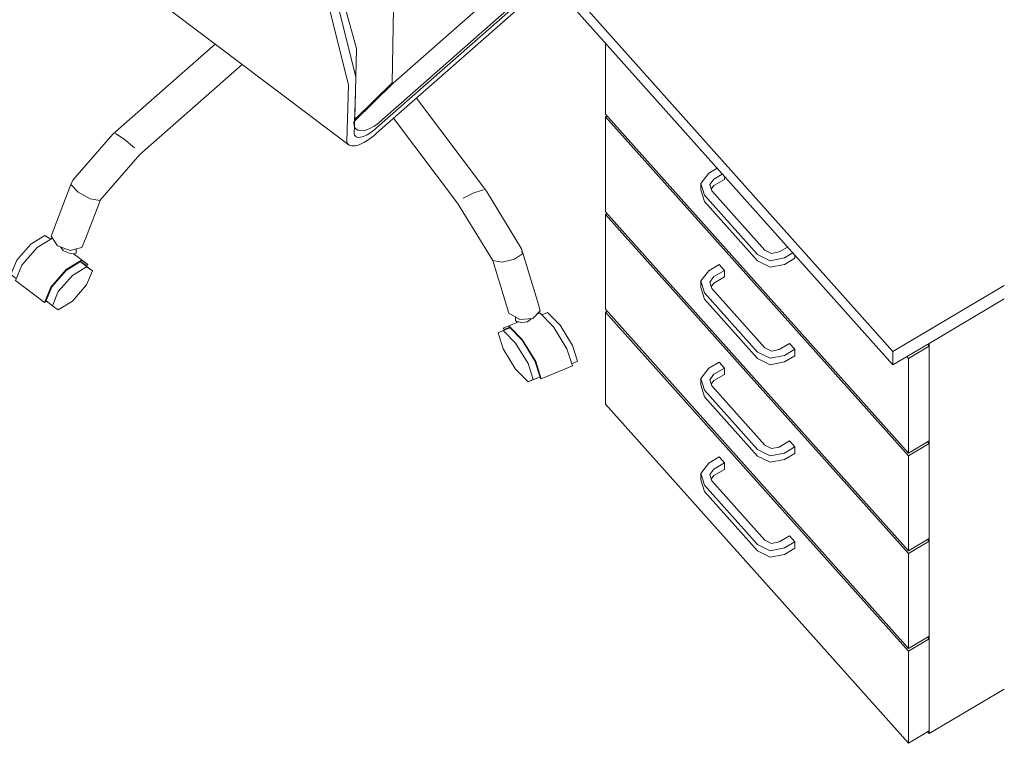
# Model space of a CAD drawing. Header units: millimetres. Extents: x -36631 to 27388, y -24993 to 6945.
# Tile 78 of 256: x -8008 to -7196, y -20493 to -19896. Entities that reach past the tile are written whole.
import ezdxf

# ---------------------------------------------------------------- set-up
doc = ezdxf.new("R2010")
doc.units = ezdxf.units.MM
doc.header["$MEASUREMENT"] = 0
doc.layers.add('Nuevo_09_EI_Mobiliari general', color=7, linetype='Continuous')
doc.layers.add('Nuevo_09_EI_Mobiliari general_Pluma_Nº__1', color=7, linetype='Continuous', lineweight=5)

# ---------------------------------------------------------------- blocks, each defined once
blk = doc.blocks.new('Elem Sección_152_1')
at = {"layer": 'Nuevo_09_EI_Mobiliari general_Pluma_Nº__1', "color": 7, "linetype": 'Continuous', "lineweight": 5}
for p, q in [((-7287.82, -20169.77), (-8947.84, -18312.22)), ((-7287.82, -20180.86), (-8947.84, -18323.3)), ((-7524.63, -19974.23), (-7524.63, -19915.87)), ((-7274.95, -20253.62), (-7524.63, -19974.23)), ((-7524.63, -19976.45), (-7523.34, -19975.68)), ((-7274.95, -20255.84), (-7524.63, -19976.45)), ((-7524.63, -20054.62), (-7524.63, -19976.45)), ((-7439.58, -20022.8), (-7432.71, -20018.73)), ((-7445.94, -20031.26), (-7439.58, -20022.8)), ((-7435.21, -20027.69), (-7438.61, -20032.2)), ((-7428.34, -20023.62), (-7435.21, -20027.69)), ((-7426.63, -20027.93), (-7426.63, -20025.54)), ((-7443.09, -20040.9), (-7445.94, -20031.26)), ((-7445.94, -20036.58), (-7445.94, -20031.26)), ((-7438.61, -20032.2), (-7437.09, -20037.34)), ((-7435.21, -20033.01), (-7437.48, -20036.02)), ((-7426.63, -20027.93), (-7435.21, -20033.01)), ((-7443.09, -20046.22), (-7445.94, -20036.58)), ((-7399.4, -20089.79), (-7443.09, -20040.9)), ((-7437.09, -20037.34), (-7393.39, -20086.24)), ((-7399.4, -20095.11), (-7443.09, -20046.22)), ((-7274.95, -20334.01), (-7524.63, -20054.62)), ((-7524.63, -20056.84), (-7523.34, -20056.07)), ((-7274.95, -20336.23), (-7524.63, -20056.84)), ((-7524.63, -20135), (-7524.63, -20056.84)), ((-7381.53, -20087.76), (-7374.66, -20083.69)), ((-7389.01, -20094.97), (-7399.4, -20089.79)), ((-7393.39, -20086.24), (-7387.85, -20089)), ((-7377.16, -20092.65), (-7389.01, -20094.97)), ((-7387.85, -20089), (-7381.53, -20087.76)), ((-7370.29, -20088.58), (-7377.16, -20092.65)), ((-7368.58, -20092.89), (-7368.58, -20090.49)), ((-7439.58, -20103.18), (-7431, -20098.1)), ((-7431, -20098.1), (-7426.63, -20102.99)), ((-7389.01, -20100.29), (-7399.4, -20095.11)), ((-7377.16, -20097.97), (-7389.01, -20100.29)), ((-7368.58, -20092.89), (-7377.16, -20097.97)), ((-7445.94, -20111.64), (-7439.58, -20103.18)), ((-7435.21, -20108.07), (-7438.61, -20112.59)), ((-7426.63, -20102.99), (-7435.21, -20108.07)), ((-7426.63, -20108.31), (-7435.21, -20113.4)), ((-7426.63, -20108.31), (-7426.63, -20102.99)), ((-7443.09, -20121.29), (-7445.94, -20111.64)), ((-7445.94, -20116.97), (-7445.94, -20111.64)), ((-7443.09, -20126.61), (-7445.94, -20116.97)), ((-7438.61, -20112.59), (-7437.09, -20117.73)), ((-7435.21, -20113.4), (-7437.48, -20116.41)), ((-7195.84, -20115.3), (-7287.82, -20169.77)), ((-7399.4, -20170.18), (-7443.09, -20121.29)), ((-7437.09, -20117.73), (-7393.39, -20166.62)), ((-7399.4, -20175.5), (-7443.09, -20126.61)), ((-7195.84, -20126.39), (-7257.79, -20163.07)), ((-7274.95, -20414.4), (-7524.63, -20135)), ((-7524.63, -20137.22), (-7523.34, -20136.45)), ((-7274.95, -20416.62), (-7524.63, -20137.22)), ((-7524.63, -20213.17), (-7524.63, -20137.22)), ((-7381.53, -20168.14), (-7372.95, -20163.06)), ((-7372.95, -20163.06), (-7368.58, -20167.95)), ((-7257.79, -20163.07), (-7287.82, -20180.86)), ((-7257.79, -20165.29), (-7274.95, -20175.46)), ((-7259.08, -20163.84), (-7257.79, -20165.29)), ((-7257.79, -20165.29), (-7257.79, -20163.07)), ((-7257.79, -20243.46), (-7257.79, -20165.29)), ((-7389.01, -20175.36), (-7399.4, -20170.18)), ((-7393.39, -20166.62), (-7387.85, -20169.38)), ((-7377.16, -20173.03), (-7389.01, -20175.36)), ((-7387.85, -20169.38), (-7381.53, -20168.14)), ((-7368.58, -20167.95), (-7377.16, -20173.03)), ((-7368.58, -20173.27), (-7377.16, -20178.36)), ((-7368.58, -20173.27), (-7368.58, -20167.95)), ((-7287.82, -20180.86), (-7287.82, -20169.77)), ((-7439.58, -20183.57), (-7431, -20178.49)), ((-7431, -20178.49), (-7426.63, -20183.38)), ((-7389.01, -20180.68), (-7399.4, -20175.5)), ((-7377.16, -20178.36), (-7389.01, -20180.68)), ((-7274.95, -20175.46), (-7276.25, -20174.01)), ((-7274.95, -20253.62), (-7274.95, -20175.46)), ((-7445.94, -20192.03), (-7439.58, -20183.57)), ((-7435.21, -20188.46), (-7438.61, -20192.97)), ((-7426.63, -20183.38), (-7435.21, -20188.46)), ((-7426.63, -20188.7), (-7435.21, -20193.78)), ((-7426.63, -20188.7), (-7426.63, -20183.38)), ((-7443.09, -20201.67), (-7445.94, -20192.03)), ((-7445.94, -20197.35), (-7445.94, -20192.03)), ((-7443.09, -20206.99), (-7445.94, -20197.35)), ((-7438.61, -20192.97), (-7437.09, -20198.11)), ((-7435.21, -20193.78), (-7437.48, -20196.79)), ((-7437.09, -20198.11), (-7393.39, -20247.01)), ((-7399.4, -20250.57), (-7443.09, -20201.67)), ((-7274.95, -20492.57), (-7524.63, -20213.17)), ((-7399.4, -20255.89), (-7443.09, -20206.99)), ((-7393.39, -20247.01), (-7387.85, -20249.77)), ((-7381.53, -20248.53), (-7372.95, -20243.45)), ((-7372.95, -20243.45), (-7368.58, -20248.34)), ((-7257.79, -20243.46), (-7274.95, -20253.62)), ((-7257.79, -20245.68), (-7274.95, -20255.84)), ((-7259.08, -20244.23), (-7257.79, -20245.68)), ((-7257.79, -20245.68), (-7257.79, -20243.46)), ((-7257.79, -20323.85), (-7257.79, -20245.68)), ((-7389.01, -20255.74), (-7399.4, -20250.57)), ((-7377.16, -20253.42), (-7389.01, -20255.74)), ((-7387.85, -20249.77), (-7381.53, -20248.53)), ((-7368.58, -20248.34), (-7377.16, -20253.42)), ((-7368.58, -20253.66), (-7377.16, -20258.74)), ((-7368.58, -20253.66), (-7368.58, -20248.34)), ((-7445.94, -20270.2), (-7439.58, -20261.74)), ((-7439.58, -20261.74), (-7431, -20256.66)), ((-7426.63, -20261.55), (-7435.21, -20266.63)), ((-7431, -20256.66), (-7426.63, -20261.55)), ((-7426.63, -20266.87), (-7426.63, -20261.55)), ((-7389.01, -20261.06), (-7399.4, -20255.89)), ((-7377.16, -20258.74), (-7389.01, -20261.06)), ((-7274.95, -20334.01), (-7274.95, -20255.84)), ((-7443.09, -20279.84), (-7445.94, -20270.2)), ((-7445.94, -20275.52), (-7445.94, -20270.2)), ((-7435.21, -20266.63), (-7438.61, -20271.14)), ((-7438.61, -20271.14), (-7437.09, -20276.28)), ((-7426.63, -20266.87), (-7435.21, -20271.95)), ((-7443.09, -20285.16), (-7445.94, -20275.52)), ((-7435.21, -20271.95), (-7437.48, -20274.96)), ((-7437.09, -20276.28), (-7393.39, -20325.18)), ((-7399.4, -20328.74), (-7443.09, -20279.84)), ((-7399.4, -20334.06), (-7443.09, -20285.16)), ((-7393.39, -20325.18), (-7387.85, -20327.94)), ((-7387.85, -20327.94), (-7381.53, -20326.7)), ((-7381.53, -20326.7), (-7372.95, -20321.62)), ((-7368.58, -20326.51), (-7377.16, -20331.59)), ((-7372.95, -20321.62), (-7368.58, -20326.51)), ((-7368.58, -20331.83), (-7368.58, -20326.51)), ((-7257.79, -20323.85), (-7274.95, -20334.01)), ((-7257.79, -20326.06), (-7274.95, -20336.23)), ((-7259.08, -20324.61), (-7257.79, -20326.06)), ((-7257.79, -20484.62), (-7257.79, -20323.85)), ((-7389.01, -20333.91), (-7399.4, -20328.74)), ((-7389.01, -20339.23), (-7399.4, -20334.06)), ((-7377.16, -20331.59), (-7389.01, -20333.91)), ((-7368.58, -20331.83), (-7377.16, -20336.91)), ((-7274.95, -20414.4), (-7274.95, -20336.23)), ((-7377.16, -20336.91), (-7389.01, -20339.23)), ((-7257.79, -20404.23), (-7274.95, -20414.4)), ((-7257.79, -20406.45), (-7274.95, -20416.62)), ((-7259.08, -20405), (-7257.79, -20406.45)), ((-7274.95, -20492.57), (-7274.95, -20416.62)), ((-7195.84, -20447.94), (-7257.79, -20484.62)), ((-7257.79, -20482.4), (-7274.95, -20492.57)), ((-7257.79, -20484.62), (-7259.08, -20483.17))]:
    blk.add_line(p, q, dxfattribs=at)
blk = doc.blocks.new('Elem Sección_154_1')
at = {"layer": 'Nuevo_09_EI_Mobiliari general_Pluma_Nº__1', "color": 7, "linetype": 'Continuous', "lineweight": 5}
for p, q in [((-8146.6, -19537.45), (-8116.08, -19507.38)), ((-7742.03, -19789.13), (-8116.08, -19507.38)), ((-7995.6, -19598.13), (-7890.89, -19506.03)), ((-8127.57, -19559.95), (-8146.6, -19537.45)), ((-7772.55, -19819.2), (-8146.6, -19537.45)), ((-8155.43, -19549.51), (-8149.2, -19543.66)), ((-7775.15, -19825.41), (-8149.2, -19543.66)), ((-8132.34, -19580.67), (-8155.43, -19549.51)), ((-7781.37, -19831.27), (-8155.43, -19549.51)), ((-8110.6, -19668.49), (-8132.34, -19580.67)), ((-8112.06, -19714.76), (-8110.6, -19668.49)), ((-8111.59, -19716.29), (-8112.06, -19714.76)), ((-8110.09, -19717.9), (-8111.59, -19716.29)), ((-7736.04, -19999.65), (-8110.09, -19717.9)), ((-8101, -19757.32), (-8108.82, -19762.22)), ((-8104.44, -19758.43), (-8105.2, -19759.95)), ((-8097.22, -19753.91), (-8104.44, -19758.43)), ((-8082.12, -19761.8), (-8101, -19757.32)), ((-8079.79, -19758.05), (-8097.22, -19753.91)), ((-8080.35, -19769.2), (-8060.81, -19755.02)), ((-8071.66, -19762.89), (-8079.79, -19758.05)), ((-8055.36, -19759.12), (-8055.43, -19760.41)), ((-8108.82, -19762.22), (-8119.66, -19783.86)), ((-8075.54, -19765.72), (-8082.12, -19761.8)), ((-8055.43, -19760.41), (-8049.52, -19769.52)), ((-8080.35, -19769.2), (-8080, -19778.25)), ((-8053.64, -19782.43), (-8040.39, -19772.81)), ((-8049.52, -19769.52), (-8040.66, -19772.75)), ((-8040.66, -19772.75), (-8035.72, -19773.92)), ((-8117.22, -19783.94), (-8119.93, -19789.36)), ((-8111.84, -19778.97), (-8119.66, -19783.86)), ((-8119.66, -19783.86), (-8118.12, -19784.5)), ((-8118.12, -19784.5), (-8110.75, -19779.89)), ((-8092.96, -19783.45), (-8111.84, -19778.97)), ((-8110.75, -19779.89), (-8092.96, -19784.12)), ((-8074.07, -19794.69), (-8092.96, -19783.45)), ((-8092.96, -19784.12), (-8075.16, -19794.71)), ((-8080, -19778.25), (-8072.03, -19785.87)), ((-8061.11, -19787.6), (-8053.64, -19782.43)), ((-8055.41, -19784.46), (-8055.78, -19783.91)), ((-8112.71, -19784.84), (-8119.93, -19789.36)), ((-8119.93, -19789.36), (-8112.71, -19799.89)), ((-8095.28, -19788.98), (-8112.71, -19784.84)), ((-8077.85, -19799.35), (-8095.28, -19788.98)), ((-8073, -19785.01), (-8071.07, -19787.61)), ((-8072.03, -19785.87), (-8061.11, -19787.6)), ((-8070.59, -19788.27), (-8069.32, -19789.98)), ((-8069.32, -19789.98), (-8064.28, -19793.64)), ((-8055.41, -19784.46), (-8066.25, -19806.1)), ((-8060.83, -19795.28), (-8060.83, -19787.4)), ((-7772.55, -19819.2), (-7742.03, -19789.13)), ((-7742.03, -19789.13), (-7720.45, -19814.04)), ((-8112.71, -19799.89), (-8095.28, -19810.27)), ((-8070.63, -19809.89), (-8077.85, -19799.35)), ((-8075.16, -19794.71), (-8067.79, -19805.46)), ((-8066.25, -19806.1), (-8074.07, -19794.69)), ((-8064.28, -19793.64), (-8060.83, -19795.28)), ((-8068.15, -19804.94), (-8070.63, -19809.89)), ((-8067.79, -19805.46), (-8066.25, -19806.1)), ((-8095.28, -19810.27), (-8077.85, -19814.41)), ((-8077.85, -19814.41), (-8070.63, -19809.89)), ((-7720.45, -19814.04), (-7699.37, -19887.27)), ((-7750.83, -19844.88), (-7772.55, -19819.2)), ((-7781.37, -19831.27), (-7775.15, -19825.41)), ((-7758.29, -19862.42), (-7781.37, -19831.27)), ((-7775.15, -19825.41), (-7752.1, -19856.49)), ((-7729.92, -19920.04), (-7750.83, -19844.88)), ((-7699.7, -19948.63), (-7585.3, -19847.99)), ((-7752.1, -19856.49), (-7730.51, -19943.64)), ((-7736.55, -19950.24), (-7758.29, -19862.42)), ((-7713.36, -19985.47), (-7572.87, -19861.9)), ((-7570.65, -19864.38), (-7713.36, -19989.91)), ((-7574.2, -19860.41), (-7713.22, -19982.69)), ((-7699.37, -19887.27), (-7700.66, -19948.31)), ((-7930.78, -19990.62), (-7846.47, -19916.47)), ((-7731.39, -19978.58), (-7729.92, -19920.04)), ((-7908.49, -20007.41), (-7824.18, -19933.26)), ((-7730.39, -19944.11), (-7731.05, -19965.06)), ((-7730.51, -19943.64), (-7730.39, -19944.11)), ((-7738.01, -19996.51), (-7736.55, -19950.24)), ((-7731.61, -19980.06), (-7699.7, -19948.63)), ((-7700.66, -19948.31), (-7731.39, -19978.58)), ((-7622.83, -20037.76), (-7680.62, -19961.11)), ((-7731.05, -19965.06), (-7731.52, -19979.97)), ((-7646.68, -20047.49), (-7699.36, -19977.6)), ((-7732.04, -19980.88), (-7731.92, -19980.37)), ((-7731.76, -19983.9), (-7732.04, -19980.88)), ((-7731.92, -19980.37), (-7731.61, -19980.06)), ((-7731.65, -19984.13), (-7731.85, -19990.43)), ((-7730.7, -19986.13), (-7731.76, -19983.9)), ((-7730.7, -19986.14), (-7731.69, -19985.39)), ((-7731.52, -19979.97), (-7731.65, -19984.13)), ((-7728.87, -19987.51), (-7730.7, -19986.13)), ((-7719.51, -19986.31), (-7723.19, -19987.6)), ((-7715.42, -19984.16), (-7719.51, -19986.31)), ((-7718.22, -19989.34), (-7714.99, -19986.91)), ((-7713.22, -19982.69), (-7715.42, -19984.16)), ((-7714.99, -19986.91), (-7713.36, -19985.47)), ((-7963.74, -20028.46), (-7930.78, -19990.62)), ((-7928.76, -19990.11), (-7921.4, -19994.81)), ((-7921.4, -19994.81), (-7913.01, -20001.98)), ((-7731.85, -19990.43), (-7731.49, -19991.57)), ((-7731.49, -19991.57), (-7730.37, -19992.78)), ((-7730.37, -19992.78), (-7728.74, -19993.35)), ((-7726.35, -19988.01), (-7728.87, -19987.51)), ((-7728.74, -19993.35), (-7726.63, -19993.29)), ((-7726.63, -19993.29), (-7724.13, -19992.58)), ((-7723.19, -19987.6), (-7726.35, -19988.01)), ((-7724.13, -19992.58), (-7721.29, -19991.25)), ((-7719.84, -19995.07), (-7723.94, -19997.61)), ((-7721.29, -19991.25), (-7718.22, -19989.34)), ((-7715.54, -19991.83), (-7719.84, -19995.07)), ((-7713.36, -19989.91), (-7715.54, -19991.83)), ((-7737.53, -19998.04), (-7738.01, -19996.51)), ((-7736.04, -19999.65), (-7737.53, -19998.04)), ((-7733.86, -20000.42), (-7736.04, -19999.65)), ((-7731.06, -20000.33), (-7733.86, -20000.42)), ((-7727.71, -19999.38), (-7731.06, -20000.33)), ((-7723.94, -19997.61), (-7727.71, -19999.38)), ((-7941.46, -20045.25), (-7908.49, -20007.41)), ((-7981.81, -20074.65), (-7965.41, -20032.16)), ((-7963.74, -20028.46), (-7965.41, -20032.16)), ((-7965.41, -20032.16), (-7959.57, -20038.61)), ((-7959.57, -20038.61), (-7949.65, -20044.03)), ((-7949.65, -20044.03), (-7941.46, -20045.25)), ((-7642.08, -20043.45), (-7633.2, -20038.93)), ((-7633.2, -20038.93), (-7625.22, -20036.57)), ((-7593.82, -20085.09), (-7622.83, -20037.76)), ((-7953.45, -20076.92), (-7941.03, -20044.76)), ((-7617.66, -20094.81), (-7646.68, -20047.49)), ((-7986.85, -20074.07), (-7998.49, -20081.19)), ((-7980.74, -20076.46), (-7993.34, -20084.18)), ((-7982.11, -20077.3), (-7986.85, -20074.07)), ((-7981.81, -20074.65), (-7976.54, -20082.57)), ((-7980.49, -20076.63), (-7980.74, -20076.46)), ((-7998.49, -20081.19), (-8010.12, -20094.54)), ((-7993.34, -20084.18), (-8005.95, -20098.64)), ((-7976.54, -20082.57), (-7966.05, -20086.52)), ((-7974.04, -20083.52), (-7971.74, -20086.59)), ((-7966.05, -20086.52), (-7956.48, -20084.18)), ((-7956.48, -20084.18), (-7953.45, -20076.92)), ((-7971.74, -20086.59), (-7966.9, -20088.81)), ((-7966.9, -20088.81), (-7964.59, -20089.01)), ((-7964.01, -20089.06), (-7962.48, -20089.19)), ((-7963.46, -20089.11), (-7951.51, -20098.1)), ((-7962.48, -20089.19), (-7961.08, -20088.7)), ((-7961.08, -20088.7), (-7961.08, -20085.31)), ((-7599.61, -20093.72), (-7592.97, -20089.18)), ((-7592.97, -20089.18), (-7593.82, -20085.09)), ((-7580.6, -20128.35), (-7593.82, -20085.09)), ((-8010.12, -20094.54), (-8014.94, -20106.31)), ((-8005.95, -20098.64), (-8011.17, -20111.39)), ((-7956.73, -20094.54), (-7969.34, -20102.25)), ((-7969.34, -20102.92), (-7957.46, -20095.65)), ((-7952.56, -20099.9), (-7964.2, -20107.02)), ((-7957.62, -20095.75), (-7947.74, -20103.19)), ((-7957.46, -20095.65), (-7952.54, -20099.01)), ((-7951.51, -20098.1), (-7956.73, -20094.54)), ((-7947.74, -20103.19), (-7952.56, -20099.9)), ((-7952.54, -20099.01), (-7951.51, -20098.1)), ((-7617.66, -20094.81), (-7609.83, -20096.05)), ((-7604.44, -20138.07), (-7617.66, -20094.81)), ((-7609.83, -20096.05), (-7599.61, -20093.72)), ((-8014.94, -20106.31), (-8010.47, -20109.68)), ((-7969.34, -20102.25), (-7981.95, -20116.72)), ((-7981.22, -20116.55), (-7969.34, -20102.92)), ((-7964.2, -20107.02), (-7975.83, -20120.37)), ((-7952.56, -20114.95), (-7947.74, -20103.19)), ((-8011.17, -20111.39), (-7987.17, -20129.47)), ((-7981.95, -20116.72), (-7987.17, -20129.47)), ((-7986.14, -20128.56), (-7981.22, -20116.55)), ((-7964.2, -20128.3), (-7952.56, -20114.95)), ((-7975.83, -20120.37), (-7980.65, -20132.14)), ((-7987.17, -20129.47), (-7986.14, -20128.56)), ((-7985.96, -20128.13), (-7980.65, -20132.14)), ((-7980.65, -20132.14), (-7975.83, -20135.42)), ((-7975.83, -20135.42), (-7964.2, -20128.3)), ((-7578.54, -20136.38), (-7580.6, -20128.35)), ((-7604.44, -20138.07), (-7595.4, -20143.26)), ((-7598.97, -20144.13), (-7598.97, -20141.21)), ((-7584.68, -20142.56), (-7578.54, -20136.38)), ((-7581.14, -20139), (-7578.71, -20138.01)), ((-7578.71, -20138.01), (-7567.61, -20149.35)), ((-7577.23, -20139.51), (-7572.35, -20137.52)), ((-7572.35, -20137.52), (-7562.11, -20147.99)), ((-7608.98, -20150.54), (-7604.38, -20148.48)), ((-7604.38, -20148.48), (-7596.43, -20145.24)), ((-7604.38, -20148.48), (-7593.29, -20159.82)), ((-7598.97, -20144.13), (-7598.02, -20144.98)), ((-7598.02, -20144.98), (-7596.59, -20145.3)), ((-7596.03, -20145.43), (-7593.85, -20145.92)), ((-7595.4, -20143.26), (-7584.68, -20142.56)), ((-7593.85, -20145.92), (-7588.9, -20145.19)), ((-7588.9, -20145.19), (-7586.07, -20142.74)), ((-7567.61, -20149.35), (-7556.52, -20167.44)), ((-7562.11, -20147.99), (-7551.87, -20164.69)), ((-7613.27, -20154.39), (-7609.03, -20152.49)), ((-7609.03, -20167.54), (-7613.27, -20154.39)), ((-7609.03, -20152.49), (-7603.38, -20150.18)), ((-7609.03, -20152.49), (-7598.79, -20162.95)), ((-7608.07, -20151.74), (-7608.98, -20150.54)), ((-7603.74, -20149.8), (-7608.07, -20151.74)), ((-7608.07, -20151.74), (-7603.62, -20149.93)), ((-7593.29, -20160.49), (-7603.74, -20149.8)), ((-7598.79, -20162.95), (-7588.55, -20179.65)), ((-7593.29, -20159.82), (-7582.2, -20177.91)), ((-7582.84, -20177.54), (-7593.29, -20160.49)), ((-7551.87, -20164.69), (-7547.63, -20177.84)), ((-7598.79, -20184.24), (-7609.03, -20167.54)), ((-7556.52, -20167.44), (-7551.93, -20181.69)), ((-7588.55, -20179.65), (-7584.31, -20192.81)), ((-7578.51, -20190.96), (-7582.84, -20177.54)), ((-7582.2, -20177.91), (-7577.6, -20192.16)), ((-7577.6, -20192.16), (-7551.93, -20181.69)), ((-7552.48, -20179.99), (-7551.87, -20179.74)), ((-7547.63, -20177.84), (-7551.87, -20179.74)), ((-7588.55, -20194.71), (-7598.79, -20184.24)), ((-7588.55, -20194.71), (-7578.61, -20190.65)), ((-7584.31, -20192.81), (-7588.55, -20194.71)), ((-7577.6, -20192.16), (-7578.51, -20190.96))]:
    blk.add_line(p, q, dxfattribs=at)

msp = doc.modelspace()

# ---------------------------------------------------------------- block references
at = {"layer": 'Nuevo_09_EI_Mobiliari general', "lineweight": 0}
for name in ['Elem Sección_152_1', 'Elem Sección_154_1']:
    msp.add_blockref(name, (0, 0), dxfattribs=at)

doc.saveas('drawing.dxf')
